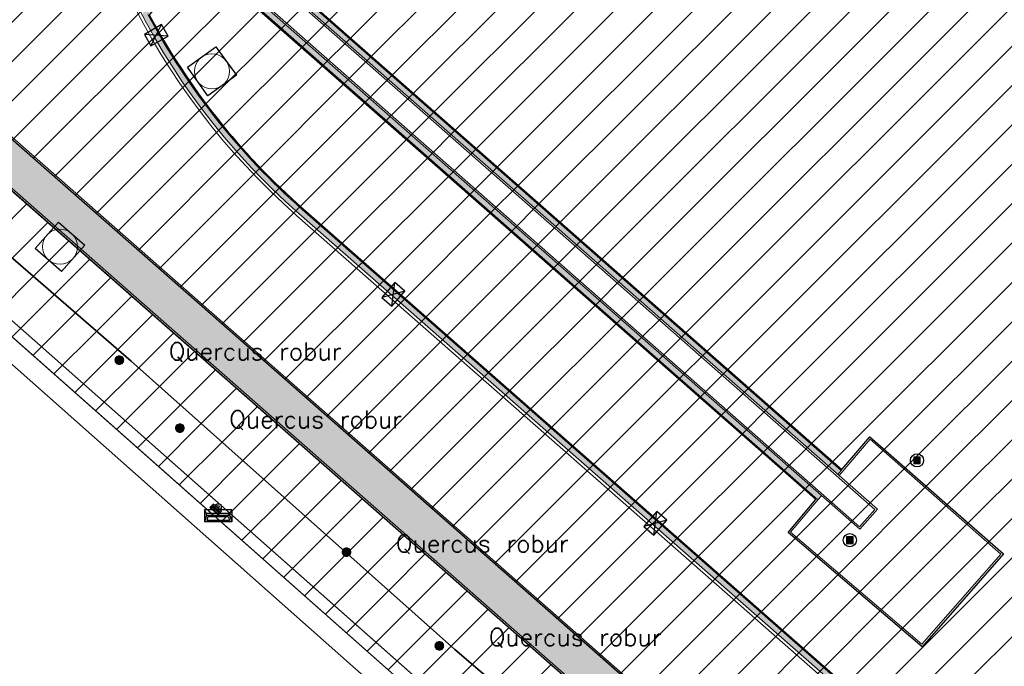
# Model space of a CAD drawing. Header units: metres. Extents: x 102852 to 106916, y 385458 to 392749.
# Tile 9 of 47: x 104952 to 105008, y 388188 to 388225. Entities that reach past the tile are written whole.
import ezdxf
from ezdxf.enums import TextEntityAlignment as Align

# ---------------------------------------------------------------- set-up
doc = ezdxf.new("R2010")
doc.units = ezdxf.units.M
for name, color, linetype, lineweight in [('0-ATLETIEK', 31, 'Continuous', 30), ('0-BEPLANTING', 14, 'Continuous', 30), ('0-GRAS OM SPORTVELDEN', 2, 'Continuous', 30), ('0-GRAS SPORTVELDEN', 3, 'Continuous', 30), ('0-VERHARDING', 9, 'Continuous', 30), ('B-WE-GR-STRUIK-G', 90, 'Continuous', 13), ('B-WE-IE-MEUBILAIR_WEGMEUBILAIR-S', 7, 'Continuous', 30), ('B-WE-RI-HWA_KOLK_STRAATKOLK-S', 150, 'Continuous', 30), ('B-WE-RI-INSPECTIEPUT_ALGEMEEN-S', 7, 'Continuous', 30), ('B-WE-VH-MATERIAALGRENS-G', 31, 'Continuous', 13), ('Bomen', 84, 'Continuous', 0), ('Boomsoort', 10, 'Continuous', 0), ('N-WE-IE-TERREINAFSCHEIDING_KUNSTMATIG_HEKWERK-G', 6, 'Continuous', 0), ('X-XX-AL-TEKENBLAD_HULPLIJN-G', 31, 'Continuous', 25)]:
    doc.layers.add(name, color=color, linetype=linetype, lineweight=lineweight)
for name, color, linetype in [('B-10', 60, 'Continuous'), ('B-6', 60, 'Continuous'), ('B10', 60, 'Continuous'), ('goot', 31, 'Continuous'), ('maaitegel', 31, 'Continuous')]:
    doc.layers.add(name, color=color, linetype=linetype)
doc.styles.add('NLCS-ISO', font='NLCS-ISO.ttf')
doc.styles.add('Style-txt', font='txt.shx')

# ---------------------------------------------------------------- blocks, each defined once
blk = doc.blocks.new('SIE-WEG_AFVALBAK_TYPE_02')
at = {"linetype": 'Continuous'}
for p, q in [((1.56, -0.35), (-1.56, -0.35)), ((-1.33, -0.76), (-1.56, -0.35)), ((-1.33, -0.99), (-1.56, -1.72)), ((1.33, -0.76), (-1.33, -0.76)), ((-1.33, -0.99), (-1.33, -0.76)), ((1.33, -0.99), (-1.33, -0.99)), ((1.33, -0.76), (1.56, -0.35)), ((1.33, -0.99), (1.33, -0.76)), ((1.33, -0.99), (1.56, -1.72)), ((1.56, -1.72), (-1.56, -1.72)), ((-1.18, -1.16), (-1.3, -1.55)), ((1.3, -1.55), (-1.3, -1.55)), ((1.18, -1.16), (-1.18, -1.16)), ((1.18, -1.16), (1.3, -1.55))]:
    blk.add_line(p, q, dxfattribs=at)
for p, q in [((-1.56, -0.35), (-1.56, -1.72)), ((1.56, -0.35), (1.56, -1.72))]:
    blk.add_line(p, q)
blk.add_circle((0, 0), 0.354, dxfattribs=at)
blk = doc.blocks.new('B-SRI-PUT_VWA-SO')
at = {"lineweight": 0}
blk.add_circle((0, 0), 2, dxfattribs=at)
blk.add_3dface([(-2, 2), (2, 2), (2, -2), (-2, -2)])
blk.add_3dface([(2, -2), (2, 2), (-2, 2), (-2, -2)], dxfattribs=at)
blk = doc.blocks.new('Straatkolk 300x450')
at = {"layer": 'B-WE-RI-HWA_KOLK_STRAATKOLK-S'}
for p, q in [((-1.13, -0.75), (1.13, 0.75)), ((1.13, -0.75), (-1.13, 0.75))]:
    blk.add_line(p, q, dxfattribs=at)
blk.add_3dface([(-1.13, -0.75), (1.13, -0.75), (1.13, 0.75), (-1.13, 0.75)], dxfattribs=at)
blk = doc.blocks.new('SIE-WEG_PAAL_VAST_4')
blk.add_hatch(color=256).paths.add_polyline_path([(-0.37, -0.37), (-0.37, 0.37), (0.37, 0.37), (0.37, -0.37)])
blk.add_circle((0, 0), 0.75)
blk.add_3dface([(0.37, 0.37), (-0.37, 0.37), (-0.37, -0.37), (0.37, -0.37)])
at = {"style": 'NLCS-ISO'}
blk.add_attdef('TYPE', (0, 0), '', height=1.75, dxfattribs=at)
blk = doc.blocks.new('MPOLYGON_251')
at = {"layer": 'Bomen', "flags": 128}
for points in [[(104970.11, 388194.305), (104970.106, 388194.256), (104970.606, 388194.256)], [(104970.106, 388194.256), (104970.11, 388194.207), (104970.601, 388194.207)], [(104970.106, 388194.256), (104970.606, 388194.256), (104970.601, 388194.207)], [(104970.125, 388194.352), (104970.11, 388194.305), (104970.601, 388194.305)], [(104970.11, 388194.305), (104970.601, 388194.305), (104970.606, 388194.256)], [(104970.11, 388194.207), (104970.125, 388194.16), (104970.587, 388194.16)], [(104970.11, 388194.207), (104970.601, 388194.207), (104970.587, 388194.16)], [(104970.148, 388194.395), (104970.125, 388194.352), (104970.587, 388194.352)], [(104970.125, 388194.352), (104970.587, 388194.352), (104970.601, 388194.305)], [(104970.125, 388194.16), (104970.148, 388194.117), (104970.563, 388194.117)], [(104970.125, 388194.16), (104970.587, 388194.16), (104970.563, 388194.117)], [(104970.179, 388194.433), (104970.148, 388194.395), (104970.563, 388194.395)], [(104970.148, 388194.395), (104970.563, 388194.395), (104970.587, 388194.352)], [(104970.148, 388194.117), (104970.179, 388194.079), (104970.532, 388194.079)], [(104970.148, 388194.117), (104970.563, 388194.117), (104970.532, 388194.079)], [(104970.217, 388194.464), (104970.179, 388194.433), (104970.532, 388194.433)], [(104970.179, 388194.433), (104970.532, 388194.433), (104970.563, 388194.395)], [(104970.179, 388194.079), (104970.217, 388194.048), (104970.494, 388194.048)], [(104970.179, 388194.079), (104970.532, 388194.079), (104970.494, 388194.048)], [(104970.26, 388194.487), (104970.217, 388194.464), (104970.494, 388194.464)], [(104970.217, 388194.464), (104970.494, 388194.464), (104970.532, 388194.433)], [(104970.217, 388194.048), (104970.26, 388194.025), (104970.451, 388194.025)], [(104970.217, 388194.048), (104970.494, 388194.048), (104970.451, 388194.025)], [(104970.307, 388194.501), (104970.26, 388194.487), (104970.451, 388194.487)], [(104970.26, 388194.487), (104970.451, 388194.487), (104970.494, 388194.464)], [(104970.356, 388194.506), (104970.307, 388194.501), (104970.404, 388194.501)], [(104970.307, 388194.501), (104970.404, 388194.501), (104970.451, 388194.487)], [(104970.26, 388194.025), (104970.307, 388194.011), (104970.404, 388194.011)], [(104970.26, 388194.025), (104970.451, 388194.025), (104970.404, 388194.011)], [(104970.307, 388194.011), (104970.404, 388194.011), (104970.356, 388194.006)]]:
    blk.add_lwpolyline(points, close=True, dxfattribs=at)
at = {"layer": 'Bomen', "color": 74, "true_color": 0x55aa00, "flags": 128}
for points in [[(104970.106, 388194.256), (104970.11, 388194.305)], [(104970.11, 388194.207), (104970.106, 388194.256)], [(104970.11, 388194.305), (104970.125, 388194.352)], [(104970.125, 388194.16), (104970.11, 388194.207)], [(104970.125, 388194.352), (104970.148, 388194.395)], [(104970.148, 388194.117), (104970.125, 388194.16)], [(104970.148, 388194.395), (104970.179, 388194.433)], [(104970.179, 388194.079), (104970.148, 388194.117)], [(104970.179, 388194.433), (104970.217, 388194.464)], [(104970.217, 388194.048), (104970.179, 388194.079)], [(104970.217, 388194.464), (104970.26, 388194.487)], [(104970.26, 388194.025), (104970.217, 388194.048)], [(104970.26, 388194.487), (104970.307, 388194.501)], [(104970.307, 388194.501), (104970.356, 388194.506)], [(104970.356, 388194.506), (104970.404, 388194.501)], [(104970.404, 388194.501), (104970.451, 388194.487)], [(104970.451, 388194.487), (104970.494, 388194.464)], [(104970.494, 388194.048), (104970.451, 388194.025)], [(104970.494, 388194.464), (104970.532, 388194.433)], [(104970.532, 388194.079), (104970.494, 388194.048)], [(104970.532, 388194.433), (104970.563, 388194.395)], [(104970.563, 388194.117), (104970.532, 388194.079)], [(104970.563, 388194.395), (104970.587, 388194.352)], [(104970.587, 388194.16), (104970.563, 388194.117)], [(104970.587, 388194.352), (104970.601, 388194.305)], [(104970.601, 388194.207), (104970.587, 388194.16)], [(104970.601, 388194.305), (104970.606, 388194.256)], [(104970.606, 388194.256), (104970.601, 388194.207)], [(104970.307, 388194.011), (104970.26, 388194.025)], [(104970.356, 388194.006), (104970.307, 388194.011)], [(104970.404, 388194.011), (104970.356, 388194.006)], [(104970.451, 388194.025), (104970.404, 388194.011)]]:
    blk.add_lwpolyline(points, dxfattribs=at)
at = {"layer": 'Bomen'}
for points in [[(104970.11, 388194.305), (104970.106, 388194.256), (104970.606, 388194.256)], [(104970.125, 388194.352), (104970.11, 388194.305), (104970.601, 388194.305)], [(104970.11, 388194.305), (104970.601, 388194.305), (104970.606, 388194.256)], [(104970.148, 388194.395), (104970.125, 388194.352), (104970.587, 388194.352)], [(104970.125, 388194.352), (104970.587, 388194.352), (104970.601, 388194.305)], [(104970.179, 388194.433), (104970.148, 388194.395), (104970.563, 388194.395)], [(104970.148, 388194.395), (104970.563, 388194.395), (104970.587, 388194.352)], [(104970.217, 388194.464), (104970.179, 388194.433), (104970.532, 388194.433)], [(104970.179, 388194.433), (104970.532, 388194.433), (104970.563, 388194.395)], [(104970.26, 388194.487), (104970.217, 388194.464), (104970.494, 388194.464)], [(104970.217, 388194.464), (104970.494, 388194.464), (104970.532, 388194.433)], [(104970.307, 388194.501), (104970.26, 388194.487), (104970.451, 388194.487)], [(104970.26, 388194.487), (104970.451, 388194.487), (104970.494, 388194.464)], [(104970.356, 388194.506), (104970.307, 388194.501), (104970.404, 388194.501)], [(104970.307, 388194.501), (104970.404, 388194.501), (104970.451, 388194.487)]]:
    blk.add_solid(points, dxfattribs=at)
at = {"layer": 'Bomen', "extrusion": (0, 0, -1)}
for points in [[(-104970.106, 388194.256), (-104970.11, 388194.207), (-104970.601, 388194.207)], [(-104970.106, 388194.256), (-104970.606, 388194.256), (-104970.601, 388194.207)], [(-104970.11, 388194.207), (-104970.125, 388194.16), (-104970.587, 388194.16)], [(-104970.11, 388194.207), (-104970.601, 388194.207), (-104970.587, 388194.16)], [(-104970.125, 388194.16), (-104970.148, 388194.117), (-104970.563, 388194.117)], [(-104970.125, 388194.16), (-104970.587, 388194.16), (-104970.563, 388194.117)], [(-104970.148, 388194.117), (-104970.179, 388194.079), (-104970.532, 388194.079)], [(-104970.148, 388194.117), (-104970.563, 388194.117), (-104970.532, 388194.079)], [(-104970.179, 388194.079), (-104970.217, 388194.048), (-104970.494, 388194.048)], [(-104970.179, 388194.079), (-104970.532, 388194.079), (-104970.494, 388194.048)], [(-104970.217, 388194.048), (-104970.26, 388194.025), (-104970.451, 388194.025)], [(-104970.217, 388194.048), (-104970.494, 388194.048), (-104970.451, 388194.025)], [(-104970.26, 388194.025), (-104970.307, 388194.011), (-104970.404, 388194.011)], [(-104970.26, 388194.025), (-104970.451, 388194.025), (-104970.404, 388194.011)], [(-104970.307, 388194.011), (-104970.404, 388194.011), (-104970.356, 388194.006)]]:
    blk.add_solid(points, dxfattribs=at)
blk = doc.blocks.new('MPOLYGON_335')
at = {"layer": 'Bomen', "flags": 128}
for points in [[(104960.61, 388201.385), (104960.605, 388201.336), (104961.105, 388201.336)], [(104960.624, 388201.432), (104960.61, 388201.385), (104961.101, 388201.385)], [(104960.61, 388201.385), (104961.101, 388201.385), (104961.105, 388201.336)], [(104960.647, 388201.475), (104960.624, 388201.432), (104961.086, 388201.432)], [(104960.624, 388201.432), (104961.086, 388201.432), (104961.101, 388201.385)], [(104960.679, 388201.513), (104960.647, 388201.475), (104961.063, 388201.475)], [(104960.647, 388201.475), (104961.063, 388201.475), (104961.086, 388201.432)], [(104960.716, 388201.544), (104960.679, 388201.513), (104961.032, 388201.513)], [(104960.679, 388201.513), (104961.032, 388201.513), (104961.063, 388201.475)], [(104960.76, 388201.567), (104960.716, 388201.544), (104960.994, 388201.544)], [(104960.716, 388201.544), (104960.994, 388201.544), (104961.032, 388201.513)], [(104960.807, 388201.581), (104960.76, 388201.567), (104960.951, 388201.567)], [(104960.76, 388201.567), (104960.951, 388201.567), (104960.994, 388201.544)], [(104960.855, 388201.586), (104960.807, 388201.581), (104960.904, 388201.581)], [(104960.807, 388201.581), (104960.904, 388201.581), (104960.951, 388201.567)], [(104960.605, 388201.336), (104960.61, 388201.287), (104961.101, 388201.287)], [(104960.605, 388201.336), (104961.105, 388201.336), (104961.101, 388201.287)], [(104960.61, 388201.287), (104960.624, 388201.24), (104961.086, 388201.24)], [(104960.61, 388201.287), (104961.101, 388201.287), (104961.086, 388201.24)], [(104960.624, 388201.24), (104960.647, 388201.197), (104961.063, 388201.197)], [(104960.624, 388201.24), (104961.086, 388201.24), (104961.063, 388201.197)], [(104960.647, 388201.197), (104960.679, 388201.159), (104961.032, 388201.159)], [(104960.647, 388201.197), (104961.063, 388201.197), (104961.032, 388201.159)], [(104960.679, 388201.159), (104960.716, 388201.128), (104960.994, 388201.128)], [(104960.679, 388201.159), (104961.032, 388201.159), (104960.994, 388201.128)], [(104960.716, 388201.128), (104960.76, 388201.105), (104960.951, 388201.105)], [(104960.716, 388201.128), (104960.994, 388201.128), (104960.951, 388201.105)], [(104960.76, 388201.105), (104960.807, 388201.091), (104960.904, 388201.091)], [(104960.76, 388201.105), (104960.951, 388201.105), (104960.904, 388201.091)], [(104960.807, 388201.091), (104960.904, 388201.091), (104960.855, 388201.086)]]:
    blk.add_lwpolyline(points, close=True, dxfattribs=at)
at = {"layer": 'Bomen', "color": 74, "true_color": 0x55aa00, "flags": 128}
for points in [[(104960.605, 388201.336), (104960.61, 388201.385)], [(104960.61, 388201.385), (104960.624, 388201.432)], [(104960.624, 388201.432), (104960.647, 388201.475)], [(104960.647, 388201.475), (104960.679, 388201.513)], [(104960.679, 388201.513), (104960.716, 388201.544)], [(104960.716, 388201.544), (104960.76, 388201.567)], [(104960.76, 388201.567), (104960.807, 388201.581)], [(104960.807, 388201.581), (104960.855, 388201.586)], [(104960.855, 388201.586), (104960.904, 388201.581)], [(104960.904, 388201.581), (104960.951, 388201.567)], [(104960.951, 388201.567), (104960.994, 388201.544)], [(104960.994, 388201.544), (104961.032, 388201.513)], [(104961.032, 388201.513), (104961.063, 388201.475)], [(104961.063, 388201.475), (104961.086, 388201.432)], [(104961.086, 388201.432), (104961.101, 388201.385)], [(104961.101, 388201.385), (104961.105, 388201.336)], [(104960.61, 388201.287), (104960.605, 388201.336)], [(104960.624, 388201.24), (104960.61, 388201.287)], [(104960.647, 388201.197), (104960.624, 388201.24)], [(104960.679, 388201.159), (104960.647, 388201.197)], [(104960.716, 388201.128), (104960.679, 388201.159)], [(104960.76, 388201.105), (104960.716, 388201.128)], [(104960.807, 388201.091), (104960.76, 388201.105)], [(104960.855, 388201.086), (104960.807, 388201.091)], [(104960.904, 388201.091), (104960.855, 388201.086)], [(104960.951, 388201.105), (104960.904, 388201.091)], [(104960.994, 388201.128), (104960.951, 388201.105)], [(104961.032, 388201.159), (104960.994, 388201.128)], [(104961.063, 388201.197), (104961.032, 388201.159)], [(104961.086, 388201.24), (104961.063, 388201.197)], [(104961.101, 388201.287), (104961.086, 388201.24)], [(104961.105, 388201.336), (104961.101, 388201.287)]]:
    blk.add_lwpolyline(points, dxfattribs=at)
at = {"layer": 'Bomen'}
for points in [[(104960.61, 388201.385), (104960.605, 388201.336), (104961.105, 388201.336)], [(104960.624, 388201.432), (104960.61, 388201.385), (104961.101, 388201.385)], [(104960.61, 388201.385), (104961.101, 388201.385), (104961.105, 388201.336)], [(104960.647, 388201.475), (104960.624, 388201.432), (104961.086, 388201.432)], [(104960.624, 388201.432), (104961.086, 388201.432), (104961.101, 388201.385)], [(104960.679, 388201.513), (104960.647, 388201.475), (104961.063, 388201.475)], [(104960.647, 388201.475), (104961.063, 388201.475), (104961.086, 388201.432)], [(104960.716, 388201.544), (104960.679, 388201.513), (104961.032, 388201.513)], [(104960.679, 388201.513), (104961.032, 388201.513), (104961.063, 388201.475)], [(104960.76, 388201.567), (104960.716, 388201.544), (104960.994, 388201.544)], [(104960.716, 388201.544), (104960.994, 388201.544), (104961.032, 388201.513)], [(104960.807, 388201.581), (104960.76, 388201.567), (104960.951, 388201.567)], [(104960.76, 388201.567), (104960.951, 388201.567), (104960.994, 388201.544)], [(104960.855, 388201.586), (104960.807, 388201.581), (104960.904, 388201.581)], [(104960.807, 388201.581), (104960.904, 388201.581), (104960.951, 388201.567)]]:
    blk.add_solid(points, dxfattribs=at)
at = {"layer": 'Bomen', "extrusion": (0, 0, -1)}
for points in [[(-104960.605, 388201.336), (-104960.61, 388201.287), (-104961.101, 388201.287)], [(-104960.605, 388201.336), (-104961.105, 388201.336), (-104961.101, 388201.287)], [(-104960.61, 388201.287), (-104960.624, 388201.24), (-104961.086, 388201.24)], [(-104960.61, 388201.287), (-104961.101, 388201.287), (-104961.086, 388201.24)], [(-104960.624, 388201.24), (-104960.647, 388201.197), (-104961.063, 388201.197)], [(-104960.624, 388201.24), (-104961.086, 388201.24), (-104961.063, 388201.197)], [(-104960.647, 388201.197), (-104960.679, 388201.159), (-104961.032, 388201.159)], [(-104960.647, 388201.197), (-104961.063, 388201.197), (-104961.032, 388201.159)], [(-104960.679, 388201.159), (-104960.716, 388201.128), (-104960.994, 388201.128)], [(-104960.679, 388201.159), (-104961.032, 388201.159), (-104960.994, 388201.128)], [(-104960.716, 388201.128), (-104960.76, 388201.105), (-104960.951, 388201.105)], [(-104960.716, 388201.128), (-104960.994, 388201.128), (-104960.951, 388201.105)], [(-104960.76, 388201.105), (-104960.807, 388201.091), (-104960.904, 388201.091)], [(-104960.76, 388201.105), (-104960.951, 388201.105), (-104960.904, 388201.091)], [(-104960.807, 388201.091), (-104960.904, 388201.091), (-104960.855, 388201.086)]]:
    blk.add_solid(points, dxfattribs=at)
blk = doc.blocks.new('MPOLYGON_337')
at = {"layer": 'Bomen', "flags": 128}
for points in [[(104975.417, 388189.012), (104975.402, 388188.965), (104975.893, 388188.965)], [(104975.44, 388189.055), (104975.417, 388189.012), (104975.879, 388189.012)], [(104975.417, 388189.012), (104975.879, 388189.012), (104975.893, 388188.965)], [(104975.471, 388189.093), (104975.44, 388189.055), (104975.855, 388189.055)], [(104975.44, 388189.055), (104975.855, 388189.055), (104975.879, 388189.012)], [(104975.509, 388189.124), (104975.471, 388189.093), (104975.824, 388189.093)], [(104975.471, 388189.093), (104975.824, 388189.093), (104975.855, 388189.055)], [(104975.552, 388189.147), (104975.509, 388189.124), (104975.786, 388189.124)], [(104975.509, 388189.124), (104975.786, 388189.124), (104975.824, 388189.093)], [(104975.599, 388189.161), (104975.552, 388189.147), (104975.743, 388189.147)], [(104975.552, 388189.147), (104975.743, 388189.147), (104975.786, 388189.124)], [(104975.648, 388189.166), (104975.599, 388189.161), (104975.696, 388189.161)], [(104975.599, 388189.161), (104975.696, 388189.161), (104975.743, 388189.147)], [(104975.402, 388188.965), (104975.398, 388188.916), (104975.898, 388188.916)], [(104975.398, 388188.916), (104975.402, 388188.867), (104975.893, 388188.867)], [(104975.398, 388188.916), (104975.898, 388188.916), (104975.893, 388188.867)], [(104975.402, 388188.965), (104975.893, 388188.965), (104975.898, 388188.916)], [(104975.402, 388188.867), (104975.417, 388188.821), (104975.879, 388188.821)], [(104975.402, 388188.867), (104975.893, 388188.867), (104975.879, 388188.821)], [(104975.417, 388188.821), (104975.44, 388188.777), (104975.855, 388188.777)], [(104975.417, 388188.821), (104975.879, 388188.821), (104975.855, 388188.777)], [(104975.44, 388188.777), (104975.471, 388188.739), (104975.824, 388188.739)], [(104975.44, 388188.777), (104975.855, 388188.777), (104975.824, 388188.739)], [(104975.471, 388188.739), (104975.509, 388188.708), (104975.786, 388188.708)], [(104975.471, 388188.739), (104975.824, 388188.739), (104975.786, 388188.708)], [(104975.509, 388188.708), (104975.552, 388188.685), (104975.743, 388188.685)], [(104975.509, 388188.708), (104975.786, 388188.708), (104975.743, 388188.685)], [(104975.552, 388188.685), (104975.599, 388188.671), (104975.696, 388188.671)], [(104975.552, 388188.685), (104975.743, 388188.685), (104975.696, 388188.671)], [(104975.599, 388188.671), (104975.696, 388188.671), (104975.648, 388188.666)]]:
    blk.add_lwpolyline(points, close=True, dxfattribs=at)
at = {"layer": 'Bomen', "color": 74, "true_color": 0x55aa00, "flags": 128}
for points in [[(104975.402, 388188.965), (104975.417, 388189.012)], [(104975.417, 388189.012), (104975.44, 388189.055)], [(104975.44, 388189.055), (104975.471, 388189.093)], [(104975.471, 388189.093), (104975.509, 388189.124)], [(104975.509, 388189.124), (104975.552, 388189.147)], [(104975.552, 388189.147), (104975.599, 388189.161)], [(104975.599, 388189.161), (104975.648, 388189.166)], [(104975.648, 388189.166), (104975.696, 388189.161)], [(104975.696, 388189.161), (104975.743, 388189.147)], [(104975.743, 388189.147), (104975.786, 388189.124)], [(104975.786, 388189.124), (104975.824, 388189.093)], [(104975.824, 388189.093), (104975.855, 388189.055)], [(104975.855, 388189.055), (104975.879, 388189.012)], [(104975.879, 388189.012), (104975.893, 388188.965)], [(104975.398, 388188.916), (104975.402, 388188.965)], [(104975.402, 388188.867), (104975.398, 388188.916)], [(104975.417, 388188.821), (104975.402, 388188.867)], [(104975.44, 388188.777), (104975.417, 388188.821)], [(104975.471, 388188.739), (104975.44, 388188.777)], [(104975.509, 388188.708), (104975.471, 388188.739)], [(104975.552, 388188.685), (104975.509, 388188.708)], [(104975.599, 388188.671), (104975.552, 388188.685)], [(104975.648, 388188.666), (104975.599, 388188.671)], [(104975.696, 388188.671), (104975.648, 388188.666)], [(104975.743, 388188.685), (104975.696, 388188.671)], [(104975.786, 388188.708), (104975.743, 388188.685)], [(104975.824, 388188.739), (104975.786, 388188.708)], [(104975.855, 388188.777), (104975.824, 388188.739)], [(104975.879, 388188.821), (104975.855, 388188.777)], [(104975.893, 388188.867), (104975.879, 388188.821)], [(104975.893, 388188.965), (104975.898, 388188.916)], [(104975.898, 388188.916), (104975.893, 388188.867)]]:
    blk.add_lwpolyline(points, dxfattribs=at)
at = {"layer": 'Bomen'}
for points in [[(104975.417, 388189.012), (104975.402, 388188.965), (104975.893, 388188.965)], [(104975.44, 388189.055), (104975.417, 388189.012), (104975.879, 388189.012)], [(104975.417, 388189.012), (104975.879, 388189.012), (104975.893, 388188.965)], [(104975.471, 388189.093), (104975.44, 388189.055), (104975.855, 388189.055)], [(104975.44, 388189.055), (104975.855, 388189.055), (104975.879, 388189.012)], [(104975.509, 388189.124), (104975.471, 388189.093), (104975.824, 388189.093)], [(104975.471, 388189.093), (104975.824, 388189.093), (104975.855, 388189.055)], [(104975.552, 388189.147), (104975.509, 388189.124), (104975.786, 388189.124)], [(104975.509, 388189.124), (104975.786, 388189.124), (104975.824, 388189.093)], [(104975.599, 388189.161), (104975.552, 388189.147), (104975.743, 388189.147)], [(104975.552, 388189.147), (104975.743, 388189.147), (104975.786, 388189.124)], [(104975.648, 388189.166), (104975.599, 388189.161), (104975.696, 388189.161)], [(104975.599, 388189.161), (104975.696, 388189.161), (104975.743, 388189.147)], [(104975.402, 388188.965), (104975.398, 388188.916), (104975.898, 388188.916)], [(104975.402, 388188.965), (104975.893, 388188.965), (104975.898, 388188.916)]]:
    blk.add_solid(points, dxfattribs=at)
at = {"layer": 'Bomen', "extrusion": (0, 0, -1)}
for points in [[(-104975.398, 388188.916), (-104975.402, 388188.867), (-104975.893, 388188.867)], [(-104975.398, 388188.916), (-104975.898, 388188.916), (-104975.893, 388188.867)], [(-104975.402, 388188.867), (-104975.417, 388188.821), (-104975.879, 388188.821)], [(-104975.402, 388188.867), (-104975.893, 388188.867), (-104975.879, 388188.821)], [(-104975.417, 388188.821), (-104975.44, 388188.777), (-104975.855, 388188.777)], [(-104975.417, 388188.821), (-104975.879, 388188.821), (-104975.855, 388188.777)], [(-104975.44, 388188.777), (-104975.471, 388188.739), (-104975.824, 388188.739)], [(-104975.44, 388188.777), (-104975.855, 388188.777), (-104975.824, 388188.739)], [(-104975.471, 388188.739), (-104975.509, 388188.708), (-104975.786, 388188.708)], [(-104975.471, 388188.739), (-104975.824, 388188.739), (-104975.786, 388188.708)], [(-104975.509, 388188.708), (-104975.552, 388188.685), (-104975.743, 388188.685)], [(-104975.509, 388188.708), (-104975.786, 388188.708), (-104975.743, 388188.685)], [(-104975.552, 388188.685), (-104975.599, 388188.671), (-104975.696, 388188.671)], [(-104975.552, 388188.685), (-104975.743, 388188.685), (-104975.696, 388188.671)], [(-104975.599, 388188.671), (-104975.696, 388188.671), (-104975.648, 388188.666)]]:
    blk.add_solid(points, dxfattribs=at)
blk = doc.blocks.new('MPOLYGON_338')
at = {"layer": 'Bomen', "flags": 128}
for points in [[(104957.174, 388205.307), (104957.16, 388205.26), (104957.65, 388205.26)], [(104957.197, 388205.351), (104957.174, 388205.307), (104957.636, 388205.307)], [(104957.174, 388205.307), (104957.636, 388205.307), (104957.65, 388205.26)], [(104957.228, 388205.388), (104957.197, 388205.351), (104957.613, 388205.351)], [(104957.197, 388205.351), (104957.613, 388205.351), (104957.636, 388205.307)], [(104957.266, 388205.42), (104957.228, 388205.388), (104957.582, 388205.388)], [(104957.228, 388205.388), (104957.582, 388205.388), (104957.613, 388205.351)], [(104957.309, 388205.443), (104957.266, 388205.42), (104957.544, 388205.42)], [(104957.266, 388205.42), (104957.544, 388205.42), (104957.582, 388205.388)], [(104957.356, 388205.457), (104957.309, 388205.443), (104957.5, 388205.443)], [(104957.309, 388205.443), (104957.5, 388205.443), (104957.544, 388205.42)], [(104957.405, 388205.462), (104957.356, 388205.457), (104957.454, 388205.457)], [(104957.356, 388205.457), (104957.454, 388205.457), (104957.5, 388205.443)], [(104957.16, 388205.26), (104957.155, 388205.212), (104957.655, 388205.212)], [(104957.155, 388205.212), (104957.16, 388205.163), (104957.65, 388205.163)], [(104957.155, 388205.212), (104957.655, 388205.212), (104957.65, 388205.163)], [(104957.16, 388205.26), (104957.65, 388205.26), (104957.655, 388205.212)], [(104957.16, 388205.163), (104957.174, 388205.116), (104957.636, 388205.116)], [(104957.16, 388205.163), (104957.65, 388205.163), (104957.636, 388205.116)], [(104957.174, 388205.116), (104957.197, 388205.073), (104957.613, 388205.073)], [(104957.174, 388205.116), (104957.636, 388205.116), (104957.613, 388205.073)], [(104957.197, 388205.073), (104957.228, 388205.035), (104957.582, 388205.035)], [(104957.197, 388205.073), (104957.613, 388205.073), (104957.582, 388205.035)], [(104957.228, 388205.035), (104957.266, 388205.004), (104957.544, 388205.004)], [(104957.228, 388205.035), (104957.582, 388205.035), (104957.544, 388205.004)], [(104957.266, 388205.004), (104957.309, 388204.981), (104957.5, 388204.981)], [(104957.266, 388205.004), (104957.544, 388205.004), (104957.5, 388204.981)], [(104957.309, 388204.981), (104957.356, 388204.966), (104957.454, 388204.966)], [(104957.309, 388204.981), (104957.5, 388204.981), (104957.454, 388204.966)], [(104957.356, 388204.966), (104957.454, 388204.966), (104957.405, 388204.962)]]:
    blk.add_lwpolyline(points, close=True, dxfattribs=at)
at = {"layer": 'Bomen', "color": 74, "true_color": 0x55aa00, "flags": 128}
for points in [[(104957.16, 388205.26), (104957.174, 388205.307)], [(104957.174, 388205.307), (104957.197, 388205.351)], [(104957.197, 388205.351), (104957.228, 388205.388)], [(104957.228, 388205.388), (104957.266, 388205.42)], [(104957.266, 388205.42), (104957.309, 388205.443)], [(104957.309, 388205.443), (104957.356, 388205.457)], [(104957.356, 388205.457), (104957.405, 388205.462)], [(104957.405, 388205.462), (104957.454, 388205.457)], [(104957.454, 388205.457), (104957.5, 388205.443)], [(104957.5, 388205.443), (104957.544, 388205.42)], [(104957.544, 388205.42), (104957.582, 388205.388)], [(104957.582, 388205.388), (104957.613, 388205.351)], [(104957.613, 388205.351), (104957.636, 388205.307)], [(104957.636, 388205.307), (104957.65, 388205.26)], [(104957.155, 388205.212), (104957.16, 388205.26)], [(104957.16, 388205.163), (104957.155, 388205.212)], [(104957.174, 388205.116), (104957.16, 388205.163)], [(104957.197, 388205.073), (104957.174, 388205.116)], [(104957.228, 388205.035), (104957.197, 388205.073)], [(104957.266, 388205.004), (104957.228, 388205.035)], [(104957.309, 388204.981), (104957.266, 388205.004)], [(104957.356, 388204.966), (104957.309, 388204.981)], [(104957.405, 388204.962), (104957.356, 388204.966)], [(104957.454, 388204.966), (104957.405, 388204.962)], [(104957.5, 388204.981), (104957.454, 388204.966)], [(104957.544, 388205.004), (104957.5, 388204.981)], [(104957.582, 388205.035), (104957.544, 388205.004)], [(104957.613, 388205.073), (104957.582, 388205.035)], [(104957.636, 388205.116), (104957.613, 388205.073)], [(104957.65, 388205.163), (104957.636, 388205.116)], [(104957.65, 388205.26), (104957.655, 388205.212)], [(104957.655, 388205.212), (104957.65, 388205.163)]]:
    blk.add_lwpolyline(points, dxfattribs=at)
at = {"layer": 'Bomen'}
for points in [[(104957.174, 388205.307), (104957.16, 388205.26), (104957.65, 388205.26)], [(104957.197, 388205.351), (104957.174, 388205.307), (104957.636, 388205.307)], [(104957.174, 388205.307), (104957.636, 388205.307), (104957.65, 388205.26)], [(104957.228, 388205.388), (104957.197, 388205.351), (104957.613, 388205.351)], [(104957.197, 388205.351), (104957.613, 388205.351), (104957.636, 388205.307)], [(104957.266, 388205.42), (104957.228, 388205.388), (104957.582, 388205.388)], [(104957.228, 388205.388), (104957.582, 388205.388), (104957.613, 388205.351)], [(104957.309, 388205.443), (104957.266, 388205.42), (104957.544, 388205.42)], [(104957.266, 388205.42), (104957.544, 388205.42), (104957.582, 388205.388)], [(104957.356, 388205.457), (104957.309, 388205.443), (104957.5, 388205.443)], [(104957.309, 388205.443), (104957.5, 388205.443), (104957.544, 388205.42)], [(104957.405, 388205.462), (104957.356, 388205.457), (104957.454, 388205.457)], [(104957.356, 388205.457), (104957.454, 388205.457), (104957.5, 388205.443)], [(104957.16, 388205.26), (104957.155, 388205.212), (104957.655, 388205.212)], [(104957.16, 388205.26), (104957.65, 388205.26), (104957.655, 388205.212)]]:
    blk.add_solid(points, dxfattribs=at)
at = {"layer": 'Bomen', "extrusion": (0, 0, -1)}
for points in [[(-104957.155, 388205.212), (-104957.16, 388205.163), (-104957.65, 388205.163)], [(-104957.155, 388205.212), (-104957.655, 388205.212), (-104957.65, 388205.163)], [(-104957.16, 388205.163), (-104957.174, 388205.116), (-104957.636, 388205.116)], [(-104957.16, 388205.163), (-104957.65, 388205.163), (-104957.636, 388205.116)], [(-104957.174, 388205.116), (-104957.197, 388205.073), (-104957.613, 388205.073)], [(-104957.174, 388205.116), (-104957.636, 388205.116), (-104957.613, 388205.073)], [(-104957.197, 388205.073), (-104957.228, 388205.035), (-104957.582, 388205.035)], [(-104957.197, 388205.073), (-104957.613, 388205.073), (-104957.582, 388205.035)], [(-104957.228, 388205.035), (-104957.266, 388205.004), (-104957.544, 388205.004)], [(-104957.228, 388205.035), (-104957.582, 388205.035), (-104957.544, 388205.004)], [(-104957.266, 388205.004), (-104957.309, 388204.981), (-104957.5, 388204.981)], [(-104957.266, 388205.004), (-104957.544, 388205.004), (-104957.5, 388204.981)], [(-104957.309, 388204.981), (-104957.356, 388204.966), (-104957.454, 388204.966)], [(-104957.309, 388204.981), (-104957.5, 388204.981), (-104957.454, 388204.966)], [(-104957.356, 388204.966), (-104957.454, 388204.966), (-104957.405, 388204.962)]]:
    blk.add_solid(points, dxfattribs=at)

msp = doc.modelspace()

# ---------------------------------------------------------------- hatches: boundary and pattern name
at = {"layer": '0-ATLETIEK'}
h = msp.add_hatch(dxfattribs=at)
h.set_pattern_fill('ANSI31', color=256, scale=0.5)
h.paths.add_polyline_path([(104949.744, 388260.667), (104948.765, 388257.879), (104947.964, 388255.036), (104947.342, 388252.147), (104946.926, 388249.427), (104946.67, 388246.687), (104946.575, 388243.937), (104946.64, 388241.186), (104946.865, 388238.443), (104947.251, 388235.718), (104947.795, 388233.02), (104948.495, 388230.359), (104938.483, 388239.174), (104933.442, 388233.477), (104962.602, 388207.846), (105017.728, 388159.385), (105031.722, 388147.07), (105034.252, 388149.944), (105035.263, 388149.622), (105037.402, 388149.022), (105039.567, 388148.522), (105042.042, 388148.08), (105044.536, 388147.77), (105046.548, 388147.617), (105048.366, 388147.553), (105050.645, 388147.57), (105051.843, 388147.624), (105053.159, 388147.717), (105053.995, 388147.796), (105056.718, 388148.156), (105059.417, 388148.674), (105062.08, 388149.347), (105064.7, 388150.173), (105067.268, 388151.15), (105069.944, 388152.366), (105072.54, 388153.745), (105075.045, 388155.283), (105077.45, 388156.972), (105079.746, 388158.806), (105081.924, 388160.779), (105083.976, 388162.884), (105085.894, 388165.11), (105087.671, 388167.452), (105089.299, 388169.899), (105090.82, 388172.529), (105092.17, 388175.251), (105093.343, 388178.054), (105094.335, 388180.926), (105095.141, 388183.856), (105095.757, 388186.831), (105096.183, 388189.84), (105096.415, 388192.87), (105096.453, 388195.908), (105096.296, 388198.942), (105096, 388201.659), (105095.546, 388204.355), (105094.936, 388207.019), (105094.173, 388209.644), (105093.258, 388212.22), (105092.196, 388214.738), (105090.989, 388217.19), (105089.641, 388219.568), (105088.068, 388221.994), (105086.349, 388224.318), (105084.49, 388226.532), (105082.499, 388228.628), (105080.383, 388230.597), (105025.245, 388279.104), (105023.001, 388280.957), (105020.647, 388282.669), (105018.192, 388284.233), (105015.646, 388285.644), (105013.019, 388286.896), (105010.319, 388287.985), (105007.558, 388288.906), (105004.746, 388289.656), (105001.893, 388290.232), (104999.01, 388290.632), (104996.107, 388290.855), (104993.197, 388290.899), (104990.244, 388290.761), (104987.305, 388290.439), (104984.392, 388289.935), (104981.516, 388289.251), (104978.689, 388288.388), (104975.92, 388287.352), (104973.222, 388286.144), (104970.604, 388284.772), (104968.076, 388283.238), (104965.649, 388281.55), (104963.332, 388279.715), (104961.133, 388277.738), (104959.062, 388275.629), (104957.128, 388273.396), (104955.337, 388271.045), (104953.697, 388268.588), (104952.215, 388266.032), (104950.895, 388263.388)])
h.paths.add_polyline_path([(105017.918, 388274.838), (105018.51, 388274.352), (105010.488, 388265.156), (105019.139, 388257.529), (105020.44, 388258.99), (105062.03, 388222.393), (105060.712, 388220.92), (105069.442, 388213.17), (105077.571, 388222.31, -0.934714), (105024.482, 388164.158), (105029.017, 388169.34), (105025.947, 388172.05), (105021.351, 388166.848), (104967.876, 388213.845, -0.090112), (104959.113, 388224.907), (104961.963, 388228.175), (104997.111, 388197.258), (104995.528, 388195.385), (105003.163, 388188.865), (105007.795, 388194.163), (105000.191, 388200.845), (104998.595, 388198.97), (104966.889, 388226.841), (104985.096, 388247.451), (104985.665, 388246.937), (104989.961, 388251.891), (104988.159, 388253.422), (104987.623, 388252.883), (104966.246, 388271.616), (104968.225, 388273.436), (104970.323, 388275.117), (104972.531, 388276.651), (104974.838, 388278.031), (104977.233, 388279.251), (104979.706, 388280.305), (104982.245, 388281.188), (104984.839, 388281.896), (104987.474, 388282.427), (104990.14, 388282.776), (104992.823, 388282.944), (104995.511, 388282.928), (104998.192, 388282.729), (105000.853, 388282.348), (105003.482, 388281.787), (105006.067, 388281.049), (105008.596, 388280.136), (105011.057, 388279.053), (105013.438, 388277.805), (105015.728, 388276.398)], flags=16)
h.paths.add_polyline_path([(105050.477, 388161.654), (105060.103, 388183.363), (105061.882, 388182.576), (105062.944, 388184.559), (105064.596, 388183.614), (105066.181, 388182.558), (105067.691, 388181.398), (105069.118, 388180.137), (105070.457, 388178.783), (105071.651, 388177.403), (105072.753, 388175.949), (105073.377, 388175.001), (105073.957, 388174.024), (105074.008, 388173.938), (105073.921, 388173.889), (105051.622, 388160.491, -2.223758)], flags=0)
h.paths.add_polyline_path([(105058.156, 388173.048), (105069.256, 388173.048), (105069.256, 388175.748), (105058.156, 388175.748)], flags=8)
h.paths.add_polyline_path([(105064.337, 388193.13), (105069.602, 388202.6), (105082.903, 388195.183), (105077.632, 388185.753)], flags=0)
h.paths.add_polyline_path([(105068.229, 388192.753), (105079.329, 388192.753), (105079.329, 388195.453), (105068.229, 388195.453)], flags=8)
h.paths.add_polyline_path([(105070.339, 388195.56), (105077.839, 388195.56), (105077.839, 388197.36), (105070.339, 388197.36)], flags=8)
h.paths.add_polyline_path([(105013.98, 388218.441), (105027.137, 388218.441), (105027.137, 388221.141), (105013.98, 388221.141)], flags=8)
at = {"layer": '0-BEPLANTING', "ltscale": 0.2}
h = msp.add_hatch(dxfattribs=at)
h.set_pattern_fill('ANSI31', color=256, scale=0.1, pattern_type=2)
h.set_pattern_definition([(45, (0, 0), (-1.122532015, 1.122532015), [])])
h.paths.add_polyline_path([(104923.544, 388235.132), (104920.857, 388237.532), (104919.12, 388235.628), (104919.29, 388235.472), (104919.008, 388235.164), (104934.573, 388221.336), (104945.448, 388211.706), (104981.701, 388179.613), (104982.168, 388180.162), (104986.3, 388176.454), (104986.721, 388176.086), (104993.964, 388169.749), (104994.302, 388170.136), (104992.147, 388175.346), (104976.539, 388188.711), (104958.079, 388205.158)])
at = {"layer": '0-GRAS OM SPORTVELDEN', "ltscale": 0.2}
h = msp.add_hatch(dxfattribs=at)
h.set_pattern_fill('ANSI31', color=256, scale=0.5)
h.paths.add_polyline_path([(105067.664, 388150.922), (105073.62, 388145.681), (105073.568, 388145.622), (105073.672, 388145.53), (105071.035, 388142.617), (105071.081, 388142.576), (105071.351, 388142.347), (105071.346, 388142.342), (105072.148, 388141.63), (105101.068, 388172.737), (105108.535, 388185.584), (105118.803, 388203.572), (105116.556, 388206.183), (105105.283, 388216.058), (105068.962, 388247.964), (105041.039, 388272.612), (105028.48, 388284.381), (105012.706, 388305.132), (104993.469, 388321.613), (104991.641, 388317.403), (104992.756, 388316.667), (104992.925, 388315.588), (104987.201, 388309.166), (104972.593, 388292.144), (104957.242, 388276.217), (104944.757, 388260.964), (104926.911, 388240.402), (104923.953, 388240.828), (104921.406, 388239.987), (104920.736, 388239.176), (104920.997, 388238.933), (104921.553, 388238.295), (104920.857, 388237.532), (104923.544, 388235.132), (104958.079, 388205.158), (104976.539, 388188.711), (104992.147, 388175.346), (104994.302, 388170.136), (104996.122, 388168.52), (104998.298, 388171.06), (105002.925, 388167.032), (105002.997, 388167.105), (105004.438, 388165.874), (105005.558, 388167.147), (105004.789, 388167.835), (104930.386, 388233.243), (104938.281, 388242.269), (104943.248, 388237.934), (104946.27, 388241.373), (104946.216, 388244.151), (104946.32, 388246.851), (104946.577, 388249.541), (104946.987, 388252.212), (104947.614, 388255.122), (104948.422, 388257.988), (104949.408, 388260.797), (104950.568, 388263.539), (104951.897, 388266.202), (104953.391, 388268.777), (104955.043, 388271.254), (104956.848, 388273.622), (104958.797, 388275.872), (104960.884, 388277.998), (104963.099, 388279.99), (104965.434, 388281.839), (104967.88, 388283.54), (104970.427, 388285.085), (104973.065, 388286.468), (104975.784, 388287.685), (104978.573, 388288.729), (104981.422, 388289.598), (104984.32, 388290.288), (104987.255, 388290.796), (104990.216, 388291.12), (104993.191, 388291.259), (104996.124, 388291.214), (104999.048, 388290.99), (105001.953, 388290.587), (105004.828, 388290.007), (105007.661, 388289.251), (105010.444, 388288.323), (105013.163, 388287.226), (105015.811, 388285.964), (105018.376, 388284.543), (105020.849, 388282.966), (105023.221, 388281.241), (105025.483, 388279.374), (105080.621, 388230.867), (105082.752, 388228.884), (105084.759, 388226.772), (105086.632, 388224.541), (105088.364, 388222.199), (105089.949, 388219.755), (105091.307, 388217.358), (105092.523, 388214.887), (105093.594, 388212.35), (105094.516, 388209.754), (105095.285, 388207.11), (105095.899, 388204.425), (105096.356, 388201.709), (105096.655, 388198.971), (105096.812, 388195.915), (105096.774, 388192.854), (105096.54, 388189.801), (105096.112, 388186.77), (105095.49, 388183.772), (105094.679, 388180.82), (105093.68, 388177.926), (105092.498, 388175.102), (105091.138, 388172.359), (105089.605, 388169.708), (105088.068, 388167.39), (105086.399, 388165.164), (105084.603, 388163.039), (105082.687, 388161.022), (105080.657, 388159.12), (105078.642, 388157.441), (105076.575, 388155.892), (105074.427, 388154.458), (105072.205, 388153.141), (105069.916, 388151.946)])
at = {"layer": '0-GRAS SPORTVELDEN', "ltscale": 0.2}
h = msp.add_hatch(dxfattribs=at)
h.set_pattern_fill('ANSI31', color=256, scale=0.5, style=0)
h.paths.add_polyline_path([(105018.51, 388274.352), (105017.918, 388274.838), (105015.728, 388276.398), (105013.438, 388277.805), (105011.057, 388279.053), (105008.596, 388280.136), (105006.067, 388281.049), (105003.482, 388281.787), (105000.853, 388282.348), (104998.192, 388282.729), (104995.511, 388282.928), (104992.823, 388282.944), (104990.14, 388282.776), (104987.474, 388282.427), (104984.839, 388281.896), (104982.245, 388281.188), (104979.706, 388280.305), (104977.233, 388279.251), (104974.838, 388278.031), (104972.531, 388276.651), (104970.323, 388275.117), (104968.225, 388273.436), (104966.246, 388271.616), (104987.623, 388252.883), (104988.159, 388253.422), (104989.961, 388251.891), (104985.665, 388246.937), (104985.096, 388247.451), (104966.889, 388226.841), (104998.595, 388198.97), (105000.191, 388200.845), (105007.795, 388194.163), (105003.163, 388188.865), (104995.528, 388195.385), (104997.111, 388197.258), (104961.963, 388228.175), (104959.113, 388224.907, 0.090112), (104967.876, 388213.845), (105021.351, 388166.848), (105025.947, 388172.05), (105029.017, 388169.34), (105024.482, 388164.158, 0.934714), (105077.571, 388222.31), (105069.442, 388213.17), (105060.712, 388220.92), (105062.03, 388222.393), (105020.44, 388258.99), (105019.139, 388257.529), (105010.488, 388265.156)])
h.paths.add_polyline_path([(105050.477, 388161.654), (105060.103, 388183.363), (105061.882, 388182.576), (105062.944, 388184.559), (105064.596, 388183.614), (105066.181, 388182.558), (105067.691, 388181.398), (105069.118, 388180.137), (105070.457, 388178.783), (105071.651, 388177.403), (105072.753, 388175.949), (105073.377, 388175.001), (105073.957, 388174.024), (105074.008, 388173.938), (105073.921, 388173.889), (105051.622, 388160.491, -2.223758)], flags=16)
h.paths.add_polyline_path([(105064.337, 388193.13), (105069.602, 388202.6), (105082.903, 388195.183), (105077.632, 388185.753)], flags=16)
at = {"layer": '0-VERHARDING', "ltscale": 0.2}
h = msp.add_hatch(color=256, dxfattribs=at)
h.paths.add_polyline_path([(105013.944, 388159.642), (105010.841, 388156.124), (105033.359, 388135.941), (105039.033, 388142.389), (105048.368, 388134.175), (105053.786, 388140.331), (105056.814, 388137.667), (105059.669, 388140.911), (105061.119, 388139.635), (105067.53, 388146.936), (105071.59, 388143.375), (105073.62, 388145.681), (105067.664, 388150.922), (105069.916, 388151.946), (105072.205, 388153.141), (105074.427, 388154.458), (105076.575, 388155.892), (105078.642, 388157.441), (105080.657, 388159.12), (105082.687, 388161.022), (105084.603, 388163.039), (105086.399, 388165.164), (105088.068, 388167.39), (105089.605, 388169.708), (105091.138, 388172.359), (105092.498, 388175.102), (105093.68, 388177.926), (105094.679, 388180.82), (105095.49, 388183.772), (105096.112, 388186.77), (105096.54, 388189.801), (105096.774, 388192.854), (105096.812, 388195.915), (105096.655, 388198.971), (105096.356, 388201.709), (105095.899, 388204.425), (105095.285, 388207.11), (105094.516, 388209.754), (105093.594, 388212.35), (105092.523, 388214.887), (105091.307, 388217.358), (105089.949, 388219.755), (105088.364, 388222.199), (105086.632, 388224.541), (105084.759, 388226.772), (105082.752, 388228.884), (105080.621, 388230.867), (105025.483, 388279.374), (105023.221, 388281.241), (105020.849, 388282.966), (105018.376, 388284.543), (105015.811, 388285.964), (105013.163, 388287.226), (105010.444, 388288.323), (105007.661, 388289.251), (105004.828, 388290.007), (105001.953, 388290.587), (104999.048, 388290.99), (104996.124, 388291.214), (104993.191, 388291.259), (104990.216, 388291.12), (104987.255, 388290.796), (104984.32, 388290.288), (104981.422, 388289.598), (104978.573, 388288.729), (104975.784, 388287.685), (104973.065, 388286.468), (104970.427, 388285.085), (104967.88, 388283.54), (104965.434, 388281.839), (104963.099, 388279.99), (104960.884, 388277.998), (104958.797, 388275.872), (104956.848, 388273.622), (104955.043, 388271.254), (104953.391, 388268.777), (104951.897, 388266.202), (104950.568, 388263.539), (104949.408, 388260.797), (104948.422, 388257.988), (104947.614, 388255.122), (104946.987, 388252.212), (104946.577, 388249.541), (104946.32, 388246.851), (104946.216, 388244.151), (104946.27, 388241.373), (104943.248, 388237.934), (104938.281, 388242.269), (104930.386, 388233.243), (105004.789, 388167.835)])
h.paths.add_polyline_path([(104948.765, 388257.879), (104949.744, 388260.667), (104950.895, 388263.388), (104952.215, 388266.032), (104953.697, 388268.588), (104955.337, 388271.045), (104957.128, 388273.396), (104959.062, 388275.629), (104961.133, 388277.738), (104963.332, 388279.715), (104965.649, 388281.55), (104968.076, 388283.238), (104970.604, 388284.772), (104973.222, 388286.144), (104975.92, 388287.352), (104978.689, 388288.388), (104981.516, 388289.251), (104984.392, 388289.935), (104987.305, 388290.439), (104990.244, 388290.761), (104993.197, 388290.899), (104996.107, 388290.855), (104999.01, 388290.632), (105001.893, 388290.232), (105004.746, 388289.656), (105007.558, 388288.906), (105010.319, 388287.985), (105013.019, 388286.896), (105015.646, 388285.644), (105018.192, 388284.233), (105020.647, 388282.669), (105023.001, 388280.957), (105025.245, 388279.104), (105080.383, 388230.597), (105082.499, 388228.628), (105084.49, 388226.532), (105086.349, 388224.318), (105088.068, 388221.994), (105089.641, 388219.568), (105090.989, 388217.19), (105092.196, 388214.738), (105093.258, 388212.22), (105094.173, 388209.644), (105094.936, 388207.019), (105095.546, 388204.355), (105096, 388201.659), (105096.296, 388198.942), (105096.453, 388195.908), (105096.415, 388192.87), (105096.183, 388189.84), (105095.757, 388186.831), (105095.141, 388183.856), (105094.335, 388180.926), (105093.343, 388178.054), (105092.17, 388175.251), (105090.82, 388172.529), (105089.299, 388169.899), (105087.671, 388167.452), (105085.894, 388165.11), (105083.976, 388162.884), (105081.924, 388160.779), (105079.746, 388158.806), (105077.45, 388156.972), (105075.045, 388155.283), (105072.54, 388153.745), (105069.944, 388152.366), (105067.268, 388151.15), (105064.7, 388150.173), (105062.08, 388149.347), (105059.417, 388148.674), (105056.718, 388148.156), (105053.995, 388147.796), (105053.159, 388147.717), (105051.843, 388147.624), (105050.645, 388147.57), (105048.366, 388147.553), (105046.548, 388147.617), (105044.536, 388147.77), (105042.042, 388148.08), (105039.567, 388148.522), (105037.402, 388149.022), (105035.263, 388149.622), (105034.252, 388149.944), (105031.722, 388147.07), (105017.728, 388159.385), (104962.602, 388207.846), (104933.442, 388233.477), (104938.483, 388239.174), (104948.495, 388230.359), (104947.795, 388233.02), (104947.251, 388235.718), (104946.865, 388238.443), (104946.64, 388241.186), (104946.575, 388243.937), (104946.67, 388246.687), (104946.926, 388249.427), (104947.342, 388252.147), (104947.964, 388255.036)], flags=16)
at = {"layer": 'maaitegel', "linetype": 'Continuous', "lineweight": 9}
h = msp.add_hatch(color=256, dxfattribs=at)
edge = h.paths.add_edge_path()
edge.add_arc((104993.936, 388243.489), 39.53, 208.0092, 228.6812, ccw=False)
edge.add_line((104959.036, 388224.925), (104961.95, 388228.266))
edge.add_line((104961.95, 388228.266), (104962.002, 388228.22))
edge.add_line((104962.002, 388228.22), (104997.224, 388197.238))
edge.add_line((104997.224, 388197.238), (104997.435, 388197.477))
edge.add_line((104997.435, 388197.477), (104961.981, 388228.664))
edge.add_line((104961.981, 388228.664), (104958.692, 388224.934))
edge.add_arc((104993.936, 388243.489), 39.83, 207.7659, 228.6812)
edge.add_line((104967.638, 388213.575), (105022.771, 388165.121))
edge.add_line((105022.771, 388165.121), (105022.969, 388165.346))
edge.add_line((105022.969, 388165.346), (104967.836, 388213.8))
msp.add_hatch(color=256, dxfattribs=at).paths.add_polyline_path([(104966.85, 388226.795), (104966.654, 388226.573), (104998.355, 388198.697), (104998.555, 388198.924)])

# ---------------------------------------------------------------- linework, layer by layer
at = {"layer": 'B-10', "linetype": 'Continuous', "lineweight": 9}
for p, q in [((105000.478, 388196.697), (104962.85, 388229.785)), ((104961.972, 388228.805), (104999.602, 388195.705)), ((104944.245, 388223.984), (104962.602, 388207.846)), ((104962.668, 388207.921), (104944.311, 388224.059)), ((104962.602, 388207.846), (105017.728, 388159.385)), ((104962.668, 388207.921), (105017.794, 388159.46)), ((105007.654, 388194.154), (105000.201, 388200.703)), ((104999.602, 388195.705), (105000.478, 388196.697)), ((105000.619, 388196.706), (104999.611, 388195.564)), ((104995.669, 388195.396), (105003.153, 388189.005)), ((105003.153, 388189.005), (105007.654, 388194.154))]:
    msp.add_line(p, q, dxfattribs=at)
at = {"layer": 'B-6', "linetype": 'Continuous', "lineweight": 9}
for p, q in [((104961.963, 388228.175), (104997.111, 388197.258)), ((104997.224, 388197.238), (104962.002, 388228.22)), ((104998.555, 388198.924), (104966.804, 388226.835)), ((104998.595, 388198.97), (104966.844, 388226.88)), ((105022.969, 388165.346), (104967.836, 388213.8)), ((105023.008, 388165.391), (104967.876, 388213.845)), ((104995.528, 388195.385), (104997.111, 388197.258)), ((104997.224, 388197.238), (104995.669, 388195.396))]:
    msp.add_line(p, q, dxfattribs=at)
for radius in [39.53, 39.47]:
    msp.add_arc((104993.936, 388243.489), radius, 208.0092, 228.6812, dxfattribs=at)
at = {"layer": 'B-WE-GR-STRUIK-G', "flags": 128}
msp.add_lwpolyline([(104994.302, 388170.136), (104992.147, 388175.346), (104976.539, 388188.711), (104958.079, 388205.158), (104923.544, 388235.132), (104920.857, 388237.532)], dxfattribs=at)
at = {"layer": 'B-WE-VH-MATERIAALGRENS-G', "flags": 128}
msp.add_lwpolyline([(104945.448, 388211.706), (104945.828, 388212.174), (104946.289, 388211.786), (104945.88, 388211.317), (104981.701, 388179.613), (104980.899, 388178.71), (104944.937, 388210.587), (104938.498, 388216.233)], dxfattribs=at)
at = {"layer": 'B10', "linetype": 'Continuous', "lineweight": 9}
for p, q in [((105004.789, 388167.835), (104930.386, 388233.243)), ((104930.527, 388233.252), (105004.855, 388167.91)), ((104962.991, 388229.794), (105000.619, 388196.706)), ((104999.611, 388195.564), (104961.981, 388228.664)), ((104998.595, 388198.97), (105000.191, 388200.845)), ((105000.191, 388200.845), (105007.795, 388194.163)), ((104998.43, 388198.631), (105000.201, 388200.703)), ((104998.555, 388198.924), (104998.355, 388198.697)), ((104998.555, 388198.924), (104998.595, 388198.97)), ((104997.224, 388197.238), (104997.435, 388197.477)), ((105003.163, 388188.865), (104995.528, 388195.385)), ((105007.795, 388194.163), (105003.163, 388188.865))]:
    msp.add_line(p, q, dxfattribs=at)
at = {"layer": 'Defpoints', "flags": 128}
for points in [[(104976.539, 388188.711), (104958.079, 388205.158), (104923.544, 388235.132), (104920.857, 388237.532), (104919.12, 388235.628), (104919.29, 388235.472), (104919.008, 388235.164), (104934.573, 388221.336), (104945.448, 388211.706), (104981.701, 388179.613), (104982.168, 388180.162), (104986.3, 388176.454), (104986.721, 388176.086), (104993.964, 388169.749), (104994.302, 388170.136), (104992.147, 388175.346)], [(104981.701, 388179.613), (104982.168, 388180.162), (104946.352, 388211.8), (104946.289, 388211.786), (104945.88, 388211.317)]]:
    msp.add_lwpolyline(points, close=True, dxfattribs=at)
at = {"layer": 'goot', "linetype": 'Continuous', "lineweight": 9}
for p, q in [((104967.526, 388213.447), (105022.652, 388164.986)), ((105022.771, 388165.121), (104967.638, 388213.575))]:
    msp.add_line(p, q, dxfattribs=at)
for radius in [40, 39.83]:
    msp.add_arc((104993.936, 388243.489), radius, 48.6812, 228.6812, dxfattribs=at)
at = {"layer": 'N-WE-IE-TERREINAFSCHEIDING_KUNSTMATIG_HEKWERK-G', "flags": 128}
msp.add_lwpolyline([(104993.964, 388169.749), (104986.3, 388176.454), (104982.137, 388180.189), (104946.352, 388211.8), (104945.791, 388212.283), (104934.906, 388221.837), (104919.403, 388235.633), (104919.672, 388236.096)], dxfattribs=at)
msp.add_lwpolyline([(104993.964, 388169.749), (104986.3, 388176.454), (104982.137, 388180.189), (104946.352, 388211.8), (104945.791, 388212.283), (104934.906, 388221.837), (104919.403, 388235.633), (104919.672, 388236.096)], dxfattribs=at)
at = {"layer": 'X-XX-AL-TEKENBLAD_HULPLIJN-G'}
for points in [[(104944.757, 388260.964), (104926.911, 388240.402), (104923.953, 388240.828), (104921.406, 388239.987), (104920.736, 388239.176), (104920.997, 388238.933), (104921.553, 388238.295), (104920.857, 388237.532), (104923.544, 388235.132), (104958.079, 388205.158), (104976.539, 388188.711), (104992.147, 388175.346), (104994.302, 388170.136), (104996.122, 388168.52), (104998.298, 388171.06), (105002.925, 388167.032), (105002.997, 388167.105), (105004.438, 388165.874), (105005.558, 388167.147)], [(104946.32, 388246.851), (104946.216, 388244.151), (104946.27, 388241.373), (104943.248, 388237.934), (104938.281, 388242.269), (104930.386, 388233.243), (105004.789, 388167.835), (105013.944, 388159.642)], [(105017.728, 388159.385), (104962.602, 388207.846), (104933.442, 388233.477), (104938.483, 388239.174), (104948.495, 388230.359), (104947.795, 388233.02), (104947.251, 388235.718), (104946.865, 388238.443), (104946.64, 388241.186), (104946.575, 388243.937), (104946.67, 388246.687)]]:
    msp.add_lwpolyline(points, dxfattribs=at)
msp.add_lwpolyline([(104985.096, 388247.451), (104966.889, 388226.841), (104998.595, 388198.97), (105000.191, 388200.845), (105007.795, 388194.163), (105003.163, 388188.865), (104995.528, 388195.385), (104997.111, 388197.258), (104961.963, 388228.175), (104959.113, 388224.907, 0.090112), (104967.876, 388213.845), (105021.351, 388166.848)], format="xyb", dxfattribs=at)

# ---------------------------------------------------------------- block references
at = {"layer": 'B-WE-IE-MEUBILAIR_WEGMEUBILAIR-S'}
for name, p, xscale, yscale, zscale, rotation in [('SIE-WEG_PAAL_VAST_4', (105002.875, 388199.494), 0.5, 0.5, 0.5, 360), ('SIE-WEG_AFVALBAK_TYPE_02', (104963.043, 388196.845), 0.5, 0.5, 0.5, 360), ('SIE-WEG_AFVALBAK_TYPE_02', (104963.035, 388196.85), 0.2, 0.2, 0.2, 318.289891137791), ('SIE-WEG_PAAL_VAST_4', (104999.045, 388194.942), 0.5, 0.5, 0.5, 360)]:
    msp.add_blockref(name, p, dxfattribs=dict(at, xscale=xscale, yscale=yscale, zscale=zscale, rotation=rotation))
at = {"layer": 'B-WE-RI-HWA_KOLK_STRAATKOLK-S'}
for p, xscale, yscale, zscale, rotation in [((104959.509, 388223.739), 0.4999999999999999, 0.4999999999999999, 0.4999999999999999, 29.54077072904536), ((104973.02, 388208.967), 0.5, 0.5, 0.5, 48.77458887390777), ((104987.958, 388195.901), 0.5, 0.5, 0.5, 48.72073791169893)]:
    msp.add_blockref('Straatkolk 300x450', p, dxfattribs=dict(at, xscale=xscale, yscale=yscale, zscale=zscale, rotation=rotation))
at = {"layer": 'B-WE-RI-INSPECTIEPUT_ALGEMEEN-S', "yscale": 0.5, "zscale": 0.5}
for p, xscale, rotation in [((104962.683, 388221.683), 0.4999999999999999, 215.6139413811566), ((104962.683, 388221.683, 0.134), 0.4999999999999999, 215.6139413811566), ((104954.026, 388211.675), 0.5, 48.73360669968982), ((104954.026, 388211.675, 0.134), 0.5, 48.73360669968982)]:
    msp.add_blockref('B-SRI-PUT_VWA-SO', p, dxfattribs=dict(at, xscale=xscale, rotation=rotation))
at = {"layer": 'Bomen', "rotation": 360}
for name in ['MPOLYGON_338', 'MPOLYGON_335', 'MPOLYGON_251', 'MPOLYGON_337']:
    msp.add_blockref(name, (0, 0, 0.134), dxfattribs=at)

# ---------------------------------------------------------------- texts
at = {"layer": 'Boomsoort', "style": 'Style-txt'}
for p in [(104970.071, 388205.212, 0.134), (104973.522, 388201.336, 0.134), (104983.022, 388194.256, 0.134), (104988.314, 388188.916, 0.134)]:
    msp.add_text('Quercus robur', height=1, dxfattribs=at).set_placement(p, align=Align.RIGHT)

doc.saveas('drawing.dxf')
